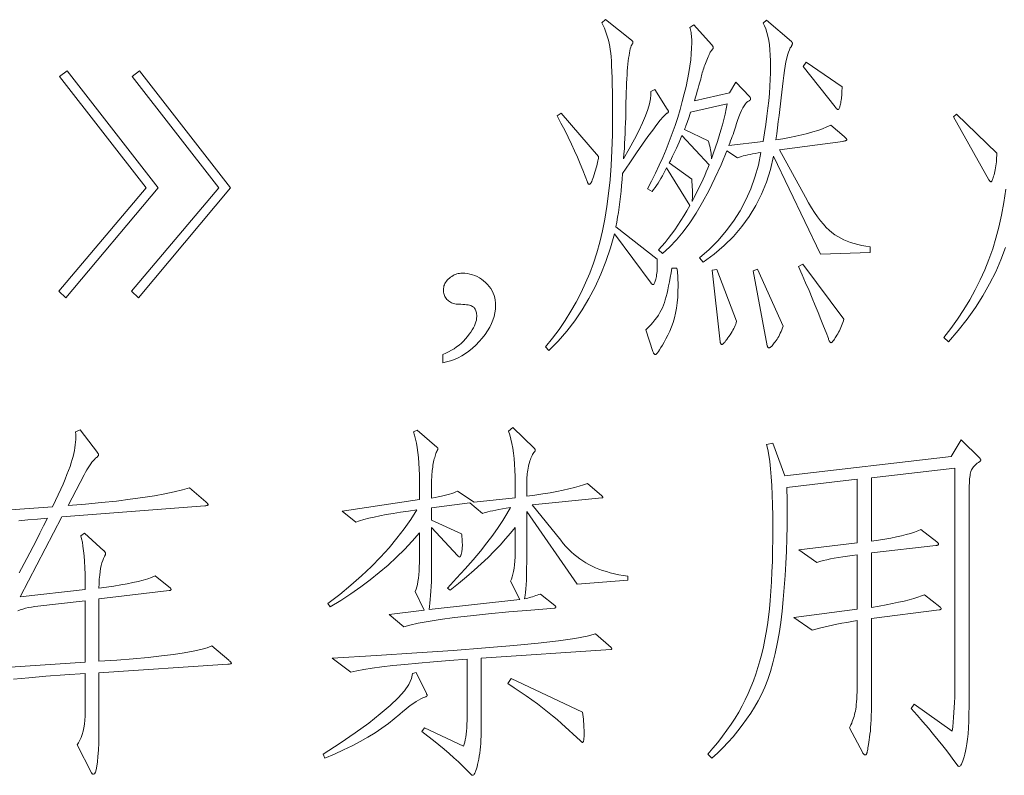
# Model space of a CAD drawing. Extents: x 0 to 1189, y 0 to 841.
# Tile 58 of 129: x 168 to 182, y 69 to 80. Entities that reach past the tile are written whole.
import ezdxf

# ---------------------------------------------------------------- set-up
doc = ezdxf.new("R2010")
doc.units = 0

msp = doc.modelspace()

# ---------------------------------------------------------------- linework, layer by layer
at = {"color": 7, "lineweight": 13}
for points in [[(176.741, 78.595), (176.744, 78.591), (176.747, 78.587), (176.749, 78.583), (176.751, 78.579), (176.753, 78.576), (176.755, 78.573), (176.756, 78.569), (176.757, 78.566), (176.757, 78.563), (176.757, 78.561), (176.757, 78.558), (176.756, 78.556), (176.755, 78.553), (176.754, 78.551), (176.752, 78.548), (176.75, 78.546), (176.747, 78.544), (176.744, 78.541), (176.74, 78.539), (176.736, 78.537), (176.714, 78.52), (176.682, 78.487), (176.641, 78.44), (176.592, 78.376), (176.533, 78.298), (176.465, 78.204), (176.388, 78.095), (176.302, 77.971), (176.207, 77.831), (176.103, 77.676), (176.096, 77.592), (176.089, 77.509), (176.081, 77.428), (176.072, 77.35), (176.063, 77.273), (176.053, 77.198), (176.043, 77.124), (176.032, 77.053), (176.02, 76.984), (176.008, 76.916), (176.594, 76.457), (176.595, 76.424), (176.596, 76.392), (176.597, 76.362), (176.596, 76.333), (176.596, 76.306), (176.594, 76.28), (176.591, 76.255), (176.588, 76.232), (176.585, 76.211), (176.58, 76.19), (176.576, 76.172), (176.571, 76.155), (176.567, 76.141), (176.563, 76.128), (176.559, 76.117), (176.555, 76.108), (176.551, 76.102), (176.547, 76.097), (176.544, 76.094), (176.541, 76.093), (176.538, 76.093), (176.534, 76.094), (176.531, 76.095), (176.528, 76.096), (176.525, 76.098), (176.522, 76.1), (176.519, 76.103), (176.515, 76.106), (176.512, 76.11), (176.509, 76.114), (175.986, 76.816), (175.931, 76.617), (175.866, 76.425), (175.794, 76.241), (175.713, 76.063), (175.623, 75.893), (175.526, 75.731), (175.42, 75.575), (175.306, 75.427), (175.183, 75.287), (175.052, 75.153), (175.005, 75.206), (175.103, 75.329), (175.196, 75.454), (175.283, 75.582), (175.365, 75.712), (175.441, 75.845), (175.511, 75.98), (175.576, 76.118), (175.635, 76.258), (175.688, 76.401), (175.736, 76.547), (175.778, 76.698), (175.816, 76.858), (175.85, 77.027), (175.879, 77.206), (175.904, 77.393), (175.924, 77.589), (175.94, 77.794), (175.951, 78.008), (175.958, 78.231), (175.96, 78.463), (175.96, 78.598), (175.959, 78.723), (175.958, 78.84), (175.956, 78.947), (175.953, 79.045), (175.951, 79.134), (175.947, 79.214), (175.943, 79.284), (175.939, 79.345), (175.934, 79.397), (175.928, 79.445), (175.92, 79.491), (175.911, 79.536), (175.901, 79.581), (175.889, 79.624), (175.875, 79.667), (175.86, 79.709), (175.844, 79.75), (175.826, 79.791), (175.807, 79.83), (175.86, 79.873), (176.229, 79.582), (176.233, 79.579), (176.237, 79.576), (176.24, 79.573), (176.243, 79.57), (176.245, 79.566), (176.247, 79.563), (176.248, 79.56), (176.25, 79.557), (176.25, 79.554), (176.25, 79.551), (176.25, 79.547), (176.25, 79.544), (176.249, 79.541), (176.249, 79.539), (176.248, 79.536), (176.247, 79.533), (176.245, 79.531), (176.244, 79.529), (176.242, 79.526), (176.24, 79.524), (176.233, 79.513), (176.226, 79.498), (176.219, 79.479), (176.212, 79.456), (176.206, 79.429), (176.2, 79.399), (176.195, 79.364), (176.189, 79.326), (176.184, 79.285), (176.179, 79.239), (176.175, 79.19), (176.17, 79.138), (176.167, 79.084), (176.163, 79.027), (176.16, 78.967), (176.157, 78.904), (176.155, 78.838), (176.153, 78.769), (176.151, 78.698), (176.15, 78.624), (176.149, 78.549), (176.147, 78.474), (176.145, 78.399), (176.142, 78.325), (176.14, 78.251), (176.136, 78.178), (176.132, 78.105), (176.128, 78.032), (176.123, 77.96), (176.118, 77.888), (176.199, 78.032), (176.271, 78.166), (176.333, 78.289), (176.385, 78.401), (176.429, 78.503), (176.462, 78.593), (176.487, 78.673), (176.502, 78.742), (176.508, 78.801), (176.504, 78.848), (176.562, 78.875)], [(179.634, 76.552), (178.927, 76.526), (178.256, 77.925), (178.211, 77.737), (178.154, 77.557), (178.084, 77.385), (178.002, 77.222), (177.908, 77.067), (177.802, 76.92), (177.683, 76.781), (177.552, 76.651), (177.409, 76.529), (177.253, 76.415), (177.201, 76.473), (177.339, 76.595), (177.465, 76.724), (177.581, 76.859), (177.685, 77), (177.779, 77.147), (177.861, 77.301), (177.932, 77.461), (177.991, 77.627), (178.04, 77.799), (178.077, 77.977), (178.036, 77.971), (177.996, 77.964), (177.958, 77.957), (177.922, 77.95), (177.888, 77.943), (177.856, 77.936), (177.825, 77.928), (177.797, 77.92), (177.77, 77.912), (177.744, 77.903), (177.591, 78.004), (177.507, 77.801), (177.421, 77.611), (177.333, 77.433), (177.244, 77.267), (177.153, 77.114), (177.06, 76.974), (176.966, 76.846), (176.87, 76.73), (176.772, 76.627), (176.673, 76.536), (176.615, 76.589), (176.662, 76.641), (176.709, 76.695), (176.755, 76.752), (176.8, 76.812), (176.846, 76.874), (176.89, 76.939), (176.934, 77.006), (176.978, 77.076), (177.021, 77.148), (177.063, 77.222), (176.731, 77.761), (176.711, 77.72), (176.69, 77.682), (176.67, 77.644), (176.65, 77.608), (176.629, 77.574), (176.609, 77.54), (176.588, 77.509), (176.567, 77.479), (176.546, 77.45), (176.525, 77.423), (176.456, 77.46), (176.515, 77.571), (176.571, 77.683), (176.625, 77.795), (176.675, 77.907), (176.724, 78.02), (176.769, 78.134), (176.812, 78.248), (176.852, 78.362), (176.889, 78.477), (176.923, 78.592), (176.955, 78.706), (176.983, 78.815), (177.008, 78.92), (177.03, 79.021), (177.048, 79.118), (177.063, 79.211), (177.075, 79.299), (177.083, 79.384), (177.088, 79.464), (177.09, 79.54), (177.089, 79.568), (177.089, 79.594), (177.087, 79.62), (177.086, 79.644), (177.083, 79.667), (177.08, 79.688), (177.077, 79.708), (177.073, 79.727), (177.068, 79.745), (177.063, 79.762), (177.121, 79.799), (177.37, 79.519), (177.375, 79.514), (177.379, 79.509), (177.383, 79.504), (177.386, 79.499), (177.389, 79.495), (177.392, 79.491), (177.394, 79.487), (177.395, 79.483), (177.396, 79.48), (177.396, 79.477), (177.396, 79.473), (177.395, 79.47), (177.394, 79.467), (177.393, 79.463), (177.391, 79.459), (177.388, 79.456), (177.386, 79.452), (177.382, 79.448), (177.379, 79.444), (177.375, 79.44), (177.37, 79.434), (177.365, 79.427), (177.36, 79.418), (177.353, 79.407), (177.346, 79.393), (177.339, 79.378), (177.331, 79.361), (177.322, 79.342), (177.313, 79.32), (177.304, 79.297), (177.294, 79.273), (177.285, 79.249), (177.276, 79.226), (177.268, 79.203), (177.26, 79.18), (177.253, 79.158), (177.246, 79.136), (177.24, 79.115), (177.235, 79.094), (177.23, 79.073), (177.224, 79.051), (177.218, 79.026), (177.21, 78.997), (177.202, 78.966), (177.192, 78.932), (177.181, 78.895), (177.169, 78.855), (177.156, 78.812), (177.142, 78.766), (177.127, 78.716), (177.628, 78.827), (177.718, 78.98), (177.913, 78.775), (177.916, 78.771), (177.919, 78.768), (177.921, 78.765), (177.923, 78.762), (177.925, 78.759), (177.927, 78.756), (177.928, 78.752), (177.928, 78.749), (177.929, 78.746), (177.929, 78.743), (177.929, 78.74), (177.928, 78.737), (177.927, 78.734), (177.926, 78.731), (177.924, 78.728), (177.922, 78.726), (177.919, 78.723), (177.916, 78.721), (177.912, 78.719), (177.908, 78.716), (177.89, 78.706), (177.872, 78.691), (177.854, 78.671), (177.835, 78.645), (177.817, 78.613), (177.798, 78.577), (177.78, 78.535), (177.761, 78.488), (177.742, 78.436), (177.723, 78.379), (177.716, 78.352), (177.707, 78.324), (177.698, 78.296), (177.689, 78.267), (177.678, 78.237), (177.667, 78.207), (177.656, 78.176), (177.644, 78.144), (177.631, 78.111), (177.618, 78.078), (178.109, 78.136), (178.129, 78.259), (178.147, 78.379), (178.162, 78.496), (178.176, 78.608), (178.188, 78.716), (178.197, 78.821), (178.205, 78.922), (178.21, 79.019), (178.213, 79.113), (178.214, 79.202), (178.213, 79.287), (178.21, 79.367), (178.205, 79.442), (178.197, 79.512), (178.188, 79.577), (178.176, 79.637), (178.162, 79.691), (178.147, 79.741), (178.129, 79.786), (178.109, 79.825), (178.156, 79.867), (178.51, 79.561), (178.513, 79.559), (178.516, 79.557), (178.518, 79.554), (178.52, 79.552), (178.522, 79.549), (178.523, 79.547), (178.524, 79.544), (178.525, 79.541), (178.525, 79.538), (178.526, 79.535), (178.525, 79.531), (178.525, 79.528), (178.524, 79.524), (178.523, 79.52), (178.522, 79.516), (178.52, 79.512), (178.518, 79.507), (178.516, 79.503), (178.513, 79.498), (178.51, 79.492), (178.495, 79.47), (178.482, 79.442), (178.468, 79.408), (178.456, 79.368), (178.444, 79.322), (178.433, 79.269), (178.422, 79.211), (178.412, 79.146), (178.402, 79.076), (178.394, 78.999), (178.385, 78.919), (178.376, 78.838), (178.366, 78.756), (178.357, 78.673), (178.346, 78.589), (178.335, 78.504), (178.324, 78.419), (178.313, 78.332), (178.301, 78.245), (178.288, 78.157), (178.388, 78.173), (178.483, 78.191), (178.574, 78.209), (178.66, 78.229), (178.741, 78.249), (178.817, 78.271), (178.889, 78.294), (178.955, 78.317), (179.017, 78.342), (179.075, 78.368), (179.265, 78.204), (179.272, 78.198), (179.278, 78.192), (179.284, 78.187), (179.288, 78.182), (179.292, 78.177), (179.296, 78.173), (179.298, 78.169), (179.3, 78.166), (179.301, 78.162), (179.302, 78.16), (179.301, 78.157), (179.299, 78.154), (179.296, 78.152), (179.292, 78.149), (179.287, 78.147), (179.281, 78.145), (179.273, 78.142), (179.265, 78.14), (179.255, 78.138), (179.244, 78.136), (178.341, 78.014), (178.71, 77.339), (178.755, 77.261), (178.798, 77.189), (178.841, 77.122), (178.884, 77.061), (178.926, 77.005), (178.968, 76.954), (179.009, 76.909), (179.05, 76.869), (179.09, 76.835), (179.13, 76.805), (179.171, 76.78), (179.214, 76.756), (179.259, 76.734), (179.306, 76.714), (179.355, 76.696), (179.407, 76.679), (179.46, 76.665), (179.516, 76.652), (179.574, 76.641), (179.634, 76.631)], [(179.233, 78.917), (179.233, 78.89), (179.232, 78.864), (179.231, 78.838), (179.23, 78.814), (179.228, 78.79), (179.226, 78.768), (179.224, 78.746), (179.221, 78.724), (179.218, 78.704), (179.215, 78.685), (179.211, 78.667), (179.207, 78.651), (179.203, 78.636), (179.2, 78.624), (179.196, 78.613), (179.192, 78.605), (179.189, 78.598), (179.185, 78.594), (179.181, 78.591), (179.178, 78.59), (179.174, 78.59), (179.17, 78.591), (179.166, 78.593), (179.162, 78.596), (179.157, 78.599), (179.153, 78.603), (179.148, 78.608), (179.143, 78.613), (179.138, 78.62), (179.133, 78.627), (178.679, 79.207), (178.721, 79.265)], [(169.477, 77.476), (168.163, 75.903), (168.063, 75.998), (169.308, 77.476), (168.073, 79.06), (168.179, 79.144)], [(170.512, 77.476), (169.198, 75.903), (169.097, 75.998), (170.343, 77.476), (169.108, 79.06), (169.213, 79.144)], [(177.597, 78.674), (177.074, 78.553), (177.063, 78.52), (177.052, 78.489), (177.041, 78.46), (177.032, 78.432), (177.022, 78.406), (177.014, 78.382), (177.006, 78.36), (176.998, 78.34), (176.991, 78.321), (176.984, 78.305), (177.322, 78.146), (177.331, 78.121), (177.339, 78.095), (177.346, 78.07), (177.352, 78.044), (177.358, 78.018), (177.362, 77.992), (177.365, 77.966), (177.368, 77.94), (177.369, 77.914), (177.37, 77.888), (177.4, 77.972), (177.429, 78.054), (177.456, 78.136), (177.482, 78.216), (177.505, 78.295), (177.527, 78.374), (177.547, 78.45), (177.565, 78.526), (177.582, 78.601)], [(175.759, 77.919), (175.759, 77.908), (175.757, 77.893), (175.755, 77.877), (175.751, 77.858), (175.746, 77.837), (175.74, 77.813), (175.734, 77.787), (175.726, 77.759), (175.717, 77.728), (175.707, 77.695), (175.696, 77.662), (175.687, 77.633), (175.678, 77.607), (175.669, 77.585), (175.662, 77.566), (175.655, 77.551), (175.648, 77.539), (175.642, 77.53), (175.637, 77.525), (175.633, 77.523), (175.629, 77.524), (175.625, 77.525), (175.621, 77.526), (175.618, 77.528), (175.614, 77.531), (175.611, 77.535), (175.608, 77.539), (175.606, 77.544), (175.603, 77.549), (175.601, 77.555), (175.57, 77.641), (175.536, 77.728), (175.5, 77.817), (175.461, 77.909), (175.419, 78.002), (175.374, 78.098), (175.327, 78.195), (175.277, 78.295), (175.224, 78.396), (175.168, 78.5), (175.226, 78.537)], [(181.44, 77.967), (181.439, 77.935), (181.438, 77.903), (181.437, 77.872), (181.435, 77.843), (181.432, 77.814), (181.428, 77.786), (181.424, 77.758), (181.419, 77.732), (181.414, 77.706), (181.408, 77.682), (181.402, 77.659), (181.396, 77.638), (181.39, 77.62), (181.385, 77.604), (181.38, 77.591), (181.376, 77.58), (181.371, 77.571), (181.367, 77.565), (181.364, 77.562), (181.36, 77.56), (181.357, 77.561), (181.354, 77.561), (181.351, 77.563), (181.348, 77.565), (181.345, 77.567), (181.341, 77.57), (181.338, 77.573), (181.335, 77.577), (181.332, 77.582), (181.329, 77.587), (180.822, 78.489), (180.864, 78.526)], [(177.338, 77.803), (176.947, 78.22), (176.927, 78.173), (176.908, 78.127), (176.889, 78.083), (176.87, 78.041), (176.852, 78.001), (176.834, 77.963), (176.817, 77.927), (176.8, 77.892), (176.784, 77.86), (176.768, 77.83), (177.09, 77.597), (177.093, 77.557), (177.095, 77.519), (177.097, 77.482), (177.098, 77.448), (177.099, 77.415), (177.099, 77.384), (177.099, 77.356), (177.098, 77.329), (177.097, 77.304), (177.095, 77.281), (177.123, 77.334), (177.15, 77.388), (177.177, 77.441), (177.202, 77.493), (177.227, 77.546), (177.251, 77.598), (177.274, 77.65), (177.296, 77.701), (177.317, 77.752)], [(176.879, 76.33), (176.882, 76.304), (176.884, 76.278), (176.887, 76.252), (176.889, 76.226), (176.89, 76.201), (176.892, 76.176), (176.893, 76.151), (176.894, 76.126), (176.894, 76.101), (176.894, 76.077), (176.893, 75.993), (176.889, 75.912), (176.881, 75.834), (176.871, 75.759), (176.858, 75.687), (176.842, 75.618), (176.823, 75.552), (176.802, 75.489), (176.777, 75.429), (176.749, 75.372), (176.721, 75.32), (176.696, 75.272), (176.672, 75.231), (176.65, 75.195), (176.631, 75.164), (176.614, 75.139), (176.599, 75.12), (176.586, 75.106), (176.576, 75.098), (176.567, 75.095), (176.564, 75.095), (176.561, 75.097), (176.558, 75.099), (176.554, 75.102), (176.551, 75.106), (176.548, 75.11), (176.545, 75.116), (176.542, 75.122), (176.539, 75.129), (176.535, 75.137), (176.435, 75.449), (176.471, 75.484), (176.504, 75.519), (176.535, 75.553), (176.564, 75.589), (176.59, 75.624), (176.614, 75.659), (176.636, 75.694), (176.655, 75.729), (176.672, 75.764), (176.686, 75.8), (176.699, 75.837), (176.712, 75.878), (176.724, 75.922), (176.737, 75.97), (176.749, 76.021), (176.76, 76.076), (176.772, 76.134), (176.783, 76.196), (176.794, 76.261), (176.805, 76.33)], [(177.729, 75.57), (177.723, 75.55), (177.716, 75.529), (177.708, 75.509), (177.699, 75.487), (177.688, 75.466), (177.677, 75.444), (177.664, 75.422), (177.651, 75.4), (177.636, 75.377), (177.62, 75.354), (177.605, 75.332), (177.59, 75.312), (177.577, 75.294), (177.565, 75.279), (177.554, 75.267), (177.545, 75.256), (177.537, 75.248), (177.53, 75.242), (177.524, 75.239), (177.52, 75.238), (177.516, 75.238), (177.513, 75.239), (177.51, 75.241), (177.507, 75.243), (177.505, 75.247), (177.503, 75.251), (177.501, 75.256), (177.499, 75.261), (177.497, 75.267), (177.496, 75.275), (177.38, 76.299), (177.449, 76.309)], [(178.394, 75.502), (178.384, 75.475), (178.374, 75.449), (178.363, 75.424), (178.353, 75.4), (178.342, 75.377), (178.33, 75.355), (178.318, 75.334), (178.306, 75.314), (178.293, 75.295), (178.28, 75.277), (178.267, 75.261), (178.256, 75.246), (178.245, 75.233), (178.235, 75.221), (178.225, 75.212), (178.217, 75.204), (178.21, 75.198), (178.203, 75.194), (178.198, 75.191), (178.193, 75.19), (178.189, 75.19), (178.185, 75.191), (178.182, 75.193), (178.179, 75.195), (178.176, 75.198), (178.173, 75.201), (178.171, 75.206), (178.169, 75.21), (178.168, 75.216), (178.167, 75.222), (177.966, 76.288), (178.029, 76.314)], [(179.259, 75.602), (179.252, 75.577), (179.244, 75.552), (179.235, 75.528), (179.226, 75.504), (179.216, 75.48), (179.206, 75.457), (179.195, 75.435), (179.183, 75.413), (179.172, 75.391), (179.159, 75.37), (179.147, 75.349), (179.136, 75.332), (179.125, 75.316), (179.116, 75.302), (179.107, 75.29), (179.099, 75.281), (179.092, 75.273), (179.086, 75.268), (179.081, 75.265), (179.077, 75.264), (179.074, 75.265), (179.07, 75.266), (179.066, 75.269), (179.062, 75.273), (179.058, 75.278), (179.054, 75.285), (179.05, 75.292), (179.046, 75.301), (179.042, 75.311), (179.038, 75.322), (179.005, 75.41), (178.97, 75.502), (178.933, 75.596), (178.893, 75.695), (178.852, 75.796), (178.808, 75.9), (178.762, 76.008), (178.713, 76.119), (178.663, 76.234), (178.61, 76.351), (178.673, 76.383)], [(173.537, 74.979), (173.537, 75.095), (173.58, 75.114), (173.622, 75.134), (173.662, 75.156), (173.7, 75.179), (173.736, 75.204), (173.771, 75.23), (173.803, 75.258), (173.834, 75.288), (173.863, 75.319), (173.891, 75.351), (173.916, 75.384), (173.938, 75.416), (173.958, 75.447), (173.975, 75.477), (173.99, 75.506), (174.002, 75.534), (174.011, 75.562), (174.017, 75.588), (174.021, 75.614), (174.023, 75.639), (174.022, 75.657), (174.021, 75.675), (174.018, 75.691), (174.015, 75.706), (174.011, 75.72), (174.006, 75.733), (173.999, 75.745), (173.992, 75.755), (173.984, 75.765), (173.975, 75.773), (173.964, 75.781), (173.951, 75.788), (173.936, 75.794), (173.919, 75.799), (173.899, 75.803), (173.876, 75.807), (173.852, 75.809), (173.825, 75.811), (173.796, 75.813), (173.764, 75.813), (173.745, 75.814), (173.727, 75.815), (173.71, 75.818), (173.693, 75.822), (173.678, 75.827), (173.662, 75.834), (173.648, 75.841), (173.634, 75.85), (173.621, 75.86), (173.608, 75.871), (173.597, 75.883), (173.586, 75.896), (173.577, 75.909), (173.569, 75.923), (173.563, 75.937), (173.557, 75.952), (173.553, 75.968), (173.55, 75.984), (173.548, 76.001), (173.548, 76.019), (173.548, 76.038), (173.551, 76.056), (173.555, 76.074), (173.561, 76.091), (173.569, 76.108), (173.578, 76.124), (173.589, 76.14), (173.602, 76.156), (173.616, 76.171), (173.632, 76.185), (173.649, 76.199), (173.666, 76.211), (173.684, 76.221), (173.702, 76.231), (173.72, 76.239), (173.739, 76.245), (173.758, 76.25), (173.777, 76.254), (173.797, 76.256), (173.817, 76.256), (173.854, 76.255), (173.891, 76.251), (173.926, 76.244), (173.961, 76.235), (173.995, 76.223), (174.028, 76.208), (174.06, 76.19), (174.09, 76.17), (174.12, 76.147), (174.149, 76.122), (174.176, 76.094), (174.201, 76.066), (174.222, 76.036), (174.241, 76.005), (174.256, 75.973), (174.269, 75.94), (174.279, 75.906), (174.286, 75.871), (174.29, 75.835), (174.292, 75.797), (174.29, 75.744), (174.282, 75.692), (174.271, 75.64), (174.254, 75.588), (174.233, 75.536), (174.207, 75.484), (174.177, 75.433), (174.142, 75.382), (174.102, 75.331), (174.057, 75.28), (174.009, 75.231), (173.961, 75.187), (173.911, 75.146), (173.861, 75.11), (173.809, 75.078), (173.757, 75.05), (173.703, 75.026), (173.649, 75.006), (173.593, 74.99)], [(176.176, 71.875), (175.453, 71.822), (174.735, 72.857), (174.735, 72.244), (174.735, 72.139), (174.734, 72.043), (174.732, 71.957), (174.73, 71.879), (174.727, 71.811), (174.724, 71.753), (174.72, 71.703), (174.715, 71.663), (174.71, 71.632), (174.704, 71.611), (174.727, 71.616), (174.75, 71.622), (174.773, 71.628), (174.796, 71.635), (174.818, 71.641), (174.841, 71.648), (174.864, 71.656), (174.886, 71.663), (174.908, 71.671), (174.931, 71.679), (175.137, 71.516), (175.14, 71.513), (175.142, 71.51), (175.145, 71.507), (175.147, 71.504), (175.148, 71.502), (175.15, 71.5), (175.151, 71.498), (175.152, 71.496), (175.152, 71.494), (175.152, 71.492), (175.152, 71.491), (175.152, 71.489), (175.151, 71.488), (175.15, 71.486), (175.148, 71.485), (175.147, 71.484), (175.145, 71.482), (175.142, 71.481), (175.14, 71.48), (175.137, 71.479), (174.793, 71.451), (174.478, 71.424), (174.191, 71.397), (173.933, 71.37), (173.703, 71.343), (173.502, 71.316), (173.329, 71.289), (173.185, 71.263), (173.07, 71.236), (172.983, 71.21), (172.771, 71.389), (173.273, 71.447), (173.146, 71.716), (173.157, 71.746), (173.167, 71.78), (173.176, 71.817), (173.183, 71.859), (173.19, 71.905), (173.195, 71.955), (173.199, 72.009), (173.202, 72.068), (173.204, 72.13), (173.204, 72.197), (173.204, 72.551), (173.1, 72.432), (172.991, 72.316), (172.877, 72.203), (172.758, 72.093), (172.633, 71.986), (172.503, 71.882), (172.368, 71.78), (172.228, 71.682), (172.083, 71.587), (171.932, 71.495), (171.9, 71.542), (172.069, 71.674), (172.228, 71.807), (172.378, 71.94), (172.519, 72.073), (172.65, 72.206), (172.772, 72.34), (172.885, 72.474), (172.988, 72.608), (173.083, 72.743), (173.167, 72.878), (173.048, 72.862), (172.935, 72.846), (172.83, 72.829), (172.732, 72.812), (172.641, 72.795), (172.557, 72.777), (172.481, 72.759), (172.412, 72.741), (172.351, 72.722), (172.296, 72.704), (172.101, 72.862), (173.204, 73.026), (173.204, 73.284), (173.204, 73.377), (173.201, 73.465), (173.197, 73.548), (173.191, 73.626), (173.183, 73.699), (173.174, 73.767), (173.163, 73.83), (173.15, 73.889), (173.136, 73.943), (173.12, 73.992), (173.173, 74.018), (173.452, 73.775), (173.456, 73.773), (173.458, 73.771), (173.461, 73.769), (173.463, 73.767), (173.464, 73.765), (173.466, 73.763), (173.467, 73.76), (173.468, 73.758), (173.468, 73.756), (173.468, 73.754), (173.468, 73.752), (173.468, 73.75), (173.467, 73.747), (173.467, 73.744), (173.466, 73.741), (173.465, 73.738), (173.463, 73.734), (173.462, 73.73), (173.46, 73.727), (173.458, 73.722), (173.452, 73.71), (173.445, 73.697), (173.439, 73.682), (173.434, 73.665), (173.428, 73.648), (173.423, 73.629), (173.417, 73.609), (173.412, 73.587), (173.407, 73.564), (173.402, 73.54), (173.398, 73.516), (173.394, 73.491), (173.39, 73.466), (173.387, 73.441), (173.385, 73.416), (173.382, 73.391), (173.381, 73.365), (173.38, 73.34), (173.379, 73.315), (173.379, 73.29), (173.379, 73.047), (173.428, 73.055), (173.474, 73.064), (173.518, 73.074), (173.559, 73.083), (173.598, 73.093), (173.633, 73.103), (173.666, 73.114), (173.696, 73.124), (173.724, 73.136), (173.748, 73.147), (173.986, 72.989), (174.572, 73.052), (174.572, 73.263), (174.571, 73.357), (174.568, 73.446), (174.563, 73.531), (174.556, 73.612), (174.548, 73.688), (174.537, 73.76), (174.525, 73.827), (174.511, 73.89), (174.495, 73.948), (174.477, 74.002), (174.535, 74.055), (174.841, 73.759), (174.844, 73.756), (174.847, 73.753), (174.849, 73.75), (174.851, 73.747), (174.853, 73.744), (174.854, 73.741), (174.855, 73.739), (174.856, 73.736), (174.857, 73.733), (174.857, 73.73), (174.857, 73.728), (174.856, 73.725), (174.856, 73.723), (174.855, 73.72), (174.854, 73.718), (174.853, 73.716), (174.852, 73.713), (174.85, 73.711), (174.848, 73.709), (174.846, 73.707), (174.837, 73.696), (174.828, 73.684), (174.819, 73.671), (174.811, 73.655), (174.803, 73.638), (174.795, 73.619), (174.787, 73.599), (174.78, 73.577), (174.773, 73.553), (174.767, 73.527), (174.761, 73.501), (174.756, 73.475), (174.751, 73.448), (174.747, 73.422), (174.743, 73.396), (174.74, 73.371), (174.738, 73.345), (174.737, 73.319), (174.736, 73.294), (174.735, 73.268), (174.735, 73.073), (174.853, 73.089), (174.964, 73.106), (175.068, 73.123), (175.165, 73.141), (175.255, 73.159), (175.338, 73.178), (175.415, 73.197), (175.484, 73.217), (175.546, 73.237), (175.601, 73.258), (175.807, 73.078), (175.81, 73.075), (175.813, 73.073), (175.815, 73.07), (175.817, 73.067), (175.819, 73.065), (175.82, 73.063), (175.821, 73.061), (175.822, 73.06), (175.823, 73.058), (175.823, 73.057), (175.823, 73.056), (175.822, 73.055), (175.821, 73.055), (175.82, 73.054), (175.819, 73.053), (175.817, 73.053), (175.815, 73.053), (175.813, 73.052), (175.81, 73.052), (175.807, 73.052), (174.814, 72.952), (175.221, 72.445), (175.257, 72.401), (175.294, 72.358), (175.332, 72.318), (175.371, 72.281), (175.411, 72.245), (175.452, 72.212), (175.493, 72.18), (175.535, 72.151), (175.578, 72.124), (175.622, 72.099), (175.668, 72.076), (175.715, 72.055), (175.765, 72.034), (175.817, 72.016), (175.872, 71.998), (175.928, 71.982), (175.987, 71.968), (176.048, 71.955), (176.111, 71.943), (176.176, 71.933)], [(180.933, 73.881), (181.197, 73.617), (181.2, 73.614), (181.203, 73.611), (181.205, 73.608), (181.207, 73.605), (181.209, 73.602), (181.21, 73.6), (181.211, 73.597), (181.212, 73.595), (181.213, 73.593), (181.213, 73.59), (181.213, 73.588), (181.212, 73.586), (181.211, 73.584), (181.21, 73.582), (181.209, 73.58), (181.207, 73.578), (181.205, 73.576), (181.203, 73.574), (181.2, 73.571), (181.197, 73.569), (181.179, 73.557), (181.162, 73.544), (181.146, 73.531), (181.132, 73.518), (181.119, 73.505), (181.108, 73.492), (181.097, 73.479), (181.089, 73.466), (181.081, 73.453), (181.075, 73.44), (181.07, 73.426), (181.066, 73.409), (181.062, 73.39), (181.059, 73.369), (181.056, 73.346), (181.053, 73.32), (181.051, 73.292), (181.05, 73.262), (181.049, 73.229), (181.049, 73.195), (181.049, 70.333), (181.048, 70.202), (181.047, 70.08), (181.044, 69.967), (181.041, 69.863), (181.036, 69.768), (181.03, 69.683), (181.023, 69.608), (181.015, 69.541), (181.006, 69.484), (180.996, 69.436), (180.986, 69.395), (180.976, 69.358), (180.966, 69.326), (180.957, 69.297), (180.947, 69.274), (180.939, 69.254), (180.93, 69.239), (180.922, 69.228), (180.914, 69.222), (180.906, 69.219), (180.903, 69.22), (180.9, 69.22), (180.897, 69.221), (180.894, 69.223), (180.891, 69.225), (180.887, 69.227), (180.884, 69.23), (180.881, 69.233), (180.878, 69.237), (180.875, 69.241), (180.83, 69.303), (180.781, 69.369), (180.727, 69.44), (180.669, 69.514), (180.606, 69.593), (180.538, 69.676), (180.465, 69.763), (180.388, 69.854), (180.307, 69.949), (180.22, 70.048), (180.262, 70.106), (180.806, 69.721), (180.813, 69.784), (180.819, 69.85), (180.825, 69.917), (180.83, 69.987), (180.834, 70.059), (180.837, 70.133), (180.84, 70.209), (180.842, 70.287), (180.843, 70.367), (180.843, 70.449), (180.843, 73.474), (179.655, 73.337), (179.655, 72.434), (179.753, 72.448), (179.844, 72.463), (179.929, 72.478), (180.008, 72.494), (180.082, 72.51), (180.149, 72.526), (180.21, 72.543), (180.265, 72.561), (180.314, 72.579), (180.357, 72.598), (180.584, 72.424), (180.589, 72.42), (180.594, 72.416), (180.598, 72.412), (180.601, 72.408), (180.604, 72.405), (180.607, 72.401), (180.608, 72.398), (180.61, 72.395), (180.611, 72.392), (180.611, 72.39), (180.61, 72.387), (180.609, 72.385), (180.607, 72.382), (180.604, 72.38), (180.6, 72.378), (180.596, 72.377), (180.59, 72.375), (180.584, 72.373), (180.577, 72.372), (180.569, 72.371), (179.655, 72.265), (179.655, 71.489), (179.762, 71.507), (179.861, 71.525), (179.954, 71.543), (180.04, 71.561), (180.119, 71.579), (180.191, 71.597), (180.256, 71.615), (180.314, 71.633), (180.366, 71.651), (180.41, 71.669), (180.627, 71.495), (180.631, 71.492), (180.634, 71.489), (180.637, 71.486), (180.64, 71.483), (180.643, 71.48), (180.644, 71.478), (180.646, 71.475), (180.647, 71.473), (180.648, 71.47), (180.648, 71.468), (180.648, 71.466), (180.647, 71.464), (180.645, 71.462), (180.644, 71.461), (180.641, 71.459), (180.638, 71.458), (180.635, 71.456), (180.631, 71.455), (180.626, 71.454), (180.621, 71.452), (179.655, 71.331), (179.655, 70.238), (179.655, 70.159), (179.654, 70.084), (179.653, 70.013), (179.651, 69.947), (179.648, 69.885), (179.645, 69.827), (179.641, 69.773), (179.637, 69.723), (179.632, 69.678), (179.626, 69.636), (179.621, 69.599), (179.616, 69.565), (179.611, 69.534), (179.606, 69.507), (179.603, 69.483), (179.599, 69.462), (179.596, 69.445), (179.593, 69.43), (179.591, 69.42), (179.589, 69.412), (179.588, 69.407), (179.586, 69.402), (179.584, 69.397), (179.581, 69.394), (179.579, 69.39), (179.576, 69.388), (179.573, 69.386), (179.57, 69.384), (179.567, 69.383), (179.563, 69.383), (179.559, 69.383), (179.556, 69.384), (179.552, 69.386), (179.549, 69.388), (179.545, 69.391), (179.542, 69.395), (179.538, 69.399), (179.535, 69.403), (179.532, 69.409), (179.529, 69.415), (179.339, 69.768), (179.35, 69.791), (179.361, 69.814), (179.371, 69.837), (179.38, 69.86), (179.389, 69.884), (179.397, 69.908), (179.404, 69.933), (179.411, 69.958), (179.417, 69.983), (179.423, 70.009), (179.428, 70.036), (179.433, 70.068), (179.437, 70.104), (179.44, 70.143), (179.443, 70.186), (179.445, 70.233), (179.447, 70.284), (179.448, 70.339), (179.449, 70.398), (179.449, 70.46), (179.449, 71.299), (179.374, 71.288), (179.3, 71.275), (179.23, 71.263), (179.161, 71.25), (179.096, 71.236), (179.033, 71.222), (178.972, 71.208), (178.914, 71.193), (178.858, 71.178), (178.805, 71.162), (178.547, 71.342), (179.449, 71.463), (179.449, 72.239), (179.378, 72.23), (179.31, 72.221), (179.245, 72.211), (179.183, 72.201), (179.123, 72.19), (179.067, 72.179), (179.015, 72.167), (178.965, 72.155), (178.918, 72.142), (178.874, 72.128), (178.615, 72.308), (179.449, 72.408), (179.449, 73.316), (178.446, 73.2), (178.45, 73.014), (178.45, 72.83), (178.449, 72.648), (178.446, 72.469), (178.44, 72.291), (178.432, 72.116), (178.422, 71.942), (178.409, 71.771), (178.395, 71.601), (178.378, 71.434), (178.358, 71.272), (178.335, 71.117), (178.309, 70.97), (178.28, 70.83), (178.248, 70.698), (178.212, 70.574), (178.173, 70.458), (178.131, 70.349), (178.086, 70.247), (178.037, 70.154), (177.986, 70.065), (177.931, 69.978), (177.872, 69.892), (177.811, 69.808), (177.746, 69.725), (177.678, 69.644), (177.607, 69.564), (177.533, 69.487), (177.456, 69.41), (177.375, 69.336), (177.317, 69.394), (177.391, 69.478), (177.462, 69.563), (177.528, 69.649), (177.592, 69.735), (177.651, 69.821), (177.707, 69.908), (177.76, 69.995), (177.808, 70.083), (177.853, 70.171), (177.895, 70.259), (177.933, 70.349), (177.969, 70.44), (178.003, 70.534), (178.034, 70.629), (178.062, 70.726), (178.089, 70.825), (178.112, 70.926), (178.134, 71.028), (178.153, 71.132), (178.169, 71.239), (178.184, 71.349), (178.197, 71.466), (178.208, 71.589), (178.218, 71.718), (178.227, 71.854), (178.234, 71.997), (178.239, 72.145), (178.243, 72.3), (178.245, 72.462), (178.246, 72.63), (178.245, 72.795), (178.242, 72.951), (178.238, 73.095), (178.231, 73.229), (178.223, 73.353), (178.214, 73.466), (178.202, 73.568), (178.188, 73.66), (178.173, 73.741), (178.156, 73.812), (178.246, 73.833), (178.415, 73.364), (180.79, 73.643)], [(174.635, 71.6), (174.503, 71.864), (174.516, 71.892), (174.528, 71.924), (174.538, 71.96), (174.547, 72.001), (174.554, 72.046), (174.561, 72.096), (174.565, 72.15), (174.569, 72.209), (174.571, 72.272), (174.572, 72.339), (174.572, 72.63), (174.506, 72.548), (174.435, 72.464), (174.357, 72.378), (174.273, 72.291), (174.184, 72.202), (174.088, 72.112), (173.986, 72.019), (173.877, 71.925), (173.763, 71.83), (173.643, 71.732), (173.606, 71.764), (173.736, 71.904), (173.858, 72.038), (173.97, 72.167), (174.074, 72.29), (174.168, 72.408), (174.253, 72.52), (174.329, 72.627), (174.396, 72.729), (174.454, 72.824), (174.503, 72.915), (174.444, 72.904), (174.389, 72.895), (174.339, 72.885), (174.293, 72.876), (174.251, 72.867), (174.214, 72.859), (174.18, 72.851), (174.152, 72.844), (174.127, 72.837), (174.107, 72.83), (173.922, 72.978), (173.379, 72.91), (173.379, 72.735), (173.806, 72.54), (173.808, 72.522), (173.81, 72.505), (173.812, 72.488), (173.813, 72.471), (173.814, 72.454), (173.815, 72.438), (173.816, 72.422), (173.816, 72.407), (173.817, 72.391), (173.817, 72.376), (173.817, 72.362), (173.816, 72.348), (173.816, 72.334), (173.815, 72.321), (173.813, 72.309), (173.812, 72.297), (173.81, 72.286), (173.808, 72.275), (173.806, 72.265), (173.804, 72.255), (173.801, 72.246), (173.798, 72.238), (173.796, 72.231), (173.793, 72.224), (173.791, 72.219), (173.789, 72.215), (173.786, 72.212), (173.784, 72.209), (173.782, 72.208), (173.78, 72.207), (173.778, 72.208), (173.775, 72.208), (173.773, 72.209), (173.771, 72.21), (173.768, 72.211), (173.765, 72.213), (173.762, 72.215), (173.76, 72.218), (173.757, 72.22), (173.753, 72.223), (173.379, 72.63), (173.379, 72.102), (173.378, 72.016), (173.377, 71.934), (173.375, 71.858), (173.373, 71.786), (173.369, 71.719), (173.365, 71.657), (173.36, 71.6), (173.355, 71.548), (173.349, 71.5), (173.342, 71.458)], [(175.939, 70.914), (175.941, 70.912), (175.943, 70.91), (175.944, 70.908), (175.946, 70.906), (175.947, 70.904), (175.948, 70.902), (175.949, 70.901), (175.949, 70.899), (175.949, 70.897), (175.949, 70.896), (175.949, 70.894), (175.949, 70.893), (175.948, 70.892), (175.947, 70.89), (175.946, 70.89), (175.944, 70.889), (175.942, 70.888), (175.939, 70.888), (175.937, 70.888), (175.934, 70.888), (174.086, 70.766), (174.086, 69.758), (174.086, 69.703), (174.084, 69.649), (174.082, 69.598), (174.079, 69.548), (174.075, 69.5), (174.071, 69.454), (174.065, 69.409), (174.059, 69.366), (174.052, 69.325), (174.044, 69.285), (174.035, 69.249), (174.027, 69.216), (174.019, 69.187), (174.011, 69.162), (174.003, 69.141), (173.995, 69.124), (173.987, 69.11), (173.98, 69.1), (173.972, 69.095), (173.965, 69.093), (173.962, 69.093), (173.96, 69.093), (173.958, 69.094), (173.955, 69.095), (173.953, 69.097), (173.95, 69.098), (173.947, 69.101), (173.944, 69.103), (173.941, 69.106), (173.938, 69.109), (173.883, 69.166), (173.824, 69.224), (173.762, 69.283), (173.697, 69.343), (173.629, 69.403), (173.558, 69.464), (173.484, 69.526), (173.406, 69.588), (173.325, 69.652), (173.241, 69.716), (173.278, 69.768), (173.833, 69.51), (173.843, 69.537), (173.852, 69.567), (173.859, 69.601), (173.866, 69.638), (173.872, 69.679), (173.877, 69.723), (173.881, 69.77), (173.883, 69.821), (173.885, 69.875), (173.885, 69.932), (173.885, 70.75), (173.636, 70.731), (173.405, 70.713), (173.193, 70.694), (172.999, 70.675), (172.824, 70.657), (172.668, 70.638), (172.53, 70.62), (172.411, 70.602), (172.31, 70.584), (172.228, 70.566), (171.959, 70.766), (172.592, 70.803), (173.168, 70.839), (173.687, 70.875), (174.149, 70.91), (174.553, 70.944), (174.9, 70.978), (175.19, 71.012), (175.423, 71.045), (175.599, 71.077), (175.717, 71.109)], [(173.305, 70.259), (173.307, 70.255), (173.308, 70.252), (173.31, 70.248), (173.311, 70.245), (173.313, 70.242), (173.314, 70.239), (173.314, 70.236), (173.315, 70.234), (173.315, 70.232), (173.315, 70.23), (173.315, 70.229), (173.314, 70.227), (173.312, 70.225), (173.31, 70.223), (173.307, 70.22), (173.304, 70.218), (173.3, 70.215), (173.295, 70.213), (173.29, 70.21), (173.284, 70.207), (173.255, 70.196), (173.225, 70.182), (173.194, 70.165), (173.16, 70.145), (173.125, 70.122), (173.088, 70.096), (173.05, 70.068), (173.01, 70.036), (172.968, 70.001), (172.925, 69.964), (172.846, 69.897), (172.762, 69.831), (172.671, 69.765), (172.574, 69.701), (172.471, 69.638), (172.361, 69.575), (172.245, 69.514), (172.122, 69.454), (171.993, 69.394), (171.858, 69.336), (171.832, 69.394), (172.074, 69.552), (172.29, 69.7), (172.481, 69.839), (172.646, 69.968), (172.786, 70.088), (172.901, 70.198), (172.99, 70.299), (173.053, 70.39), (173.091, 70.472), (173.104, 70.544), (173.157, 70.56)], [(175.532, 69.995), (175.536, 69.96), (175.54, 69.926), (175.543, 69.893), (175.546, 69.86), (175.548, 69.829), (175.55, 69.799), (175.552, 69.77), (175.553, 69.742), (175.553, 69.715), (175.554, 69.689), (175.553, 69.665), (175.553, 69.644), (175.552, 69.625), (175.55, 69.608), (175.548, 69.594), (175.546, 69.583), (175.543, 69.574), (175.54, 69.568), (175.536, 69.564), (175.532, 69.563), (175.53, 69.563), (175.528, 69.563), (175.525, 69.564), (175.522, 69.566), (175.519, 69.568), (175.516, 69.57), (175.512, 69.573), (175.509, 69.576), (175.505, 69.58), (175.501, 69.584), (175.232, 69.832), (175.169, 69.887), (175.103, 69.942), (175.034, 69.998), (174.962, 70.055), (174.887, 70.112), (174.809, 70.169), (174.728, 70.226), (174.644, 70.285), (174.556, 70.343), (174.466, 70.402), (174.514, 70.476)]]:
    msp.add_lwpolyline(points, close=True, dxfattribs=at)
for points in [[(181.564, 76.624), (181.5, 76.449), (181.425, 76.276), (181.339, 76.105), (181.243, 75.935), (181.137, 75.767), (181.019, 75.601), (180.892, 75.437), (180.753, 75.275), (180.685, 75.338), (180.786, 75.469), (180.882, 75.602), (180.971, 75.738), (181.055, 75.876), (181.132, 76.017), (181.204, 76.16), (181.269, 76.305), (181.328, 76.453), (181.382, 76.603), (181.429, 76.755), (181.471, 76.914), (181.509, 77.084), (181.542, 77.264), (181.571, 77.455)], [(166.632, 72.83), (167.973, 72.925), (168.015, 73.013), (168.053, 73.096), (168.089, 73.174), (168.122, 73.248), (168.151, 73.317), (168.177, 73.382), (168.201, 73.442), (168.221, 73.498), (168.238, 73.549), (168.253, 73.596), (168.265, 73.64), (168.275, 73.683), (168.284, 73.725), (168.291, 73.766), (168.296, 73.806), (168.3, 73.845), (168.303, 73.883), (168.303, 73.92), (168.303, 73.956), (168.3, 73.992), (168.364, 74.023), (168.612, 73.696), (168.615, 73.693), (168.617, 73.69), (168.62, 73.687), (168.622, 73.683), (168.623, 73.68), (168.625, 73.677), (168.626, 73.674), (168.627, 73.671), (168.627, 73.668), (168.627, 73.664), (168.627, 73.661), (168.626, 73.658), (168.625, 73.654), (168.623, 73.651), (168.621, 73.647), (168.618, 73.644), (168.615, 73.64), (168.611, 73.636), (168.606, 73.632), (168.601, 73.627), (168.585, 73.615), (168.569, 73.599), (168.552, 73.581), (168.534, 73.56), (168.517, 73.536), (168.498, 73.51), (168.48, 73.481), (168.461, 73.45), (168.441, 73.416), (168.422, 73.379), (168.195, 72.941), (168.44, 72.962), (168.669, 72.983), (168.883, 73.006), (169.08, 73.03), (169.261, 73.055), (169.426, 73.081), (169.575, 73.107), (169.708, 73.135), (169.825, 73.164), (169.926, 73.195), (170.158, 72.994), (170.164, 72.989), (170.17, 72.984), (170.175, 72.979), (170.179, 72.975), (170.182, 72.971), (170.185, 72.967), (170.187, 72.963), (170.189, 72.96), (170.19, 72.957), (170.19, 72.954), (170.19, 72.952), (170.188, 72.949), (170.186, 72.947), (170.182, 72.945), (170.178, 72.943), (170.173, 72.941), (170.167, 72.94), (170.16, 72.938), (170.152, 72.937), (170.143, 72.936), (168.105, 72.778), (167.508, 71.637), (168.437, 71.743), (168.437, 71.855), (168.435, 71.959), (168.432, 72.056), (168.427, 72.144), (168.422, 72.225), (168.415, 72.297), (168.406, 72.362), (168.397, 72.419), (168.386, 72.467), (168.374, 72.508), (168.427, 72.545), (168.701, 72.297), (168.706, 72.293), (168.711, 72.289), (168.715, 72.285), (168.718, 72.281), (168.721, 72.277), (168.724, 72.273), (168.725, 72.269), (168.727, 72.265), (168.727, 72.261), (168.728, 72.258), (168.728, 72.254), (168.727, 72.25), (168.726, 72.246), (168.725, 72.241), (168.724, 72.237), (168.722, 72.233), (168.72, 72.228), (168.718, 72.223), (168.715, 72.218), (168.712, 72.213), (168.699, 72.188), (168.687, 72.159), (168.676, 72.126), (168.666, 72.088), (168.658, 72.045), (168.65, 71.998), (168.644, 71.946), (168.639, 71.89), (168.635, 71.829), (168.633, 71.764), (168.743, 71.778), (168.847, 71.793), (168.944, 71.808), (169.035, 71.825), (169.118, 71.842), (169.195, 71.86), (169.265, 71.878), (169.329, 71.897), (169.385, 71.917), (169.435, 71.938), (169.652, 71.764), (169.654, 71.762), (169.655, 71.76), (169.657, 71.758), (169.658, 71.756), (169.66, 71.753), (169.66, 71.751), (169.661, 71.749), (169.662, 71.747), (169.662, 71.745), (169.662, 71.743), (169.662, 71.741), (169.661, 71.739), (169.66, 71.737), (169.658, 71.735), (169.656, 71.734), (169.653, 71.732), (169.649, 71.731), (169.645, 71.729), (169.641, 71.728), (169.636, 71.727), (168.633, 71.611), (168.633, 70.719), (168.887, 70.736), (169.121, 70.755), (169.334, 70.774), (169.526, 70.795), (169.698, 70.816), (169.848, 70.839), (169.978, 70.863), (170.087, 70.888), (170.175, 70.913), (170.243, 70.94), (170.486, 70.735), (170.493, 70.728), (170.499, 70.723), (170.505, 70.717), (170.509, 70.713), (170.513, 70.708), (170.517, 70.704), (170.519, 70.701), (170.521, 70.697), (170.522, 70.695), (170.523, 70.692), (170.522, 70.69), (170.521, 70.688), (170.518, 70.686), (170.514, 70.685), (170.509, 70.683), (170.504, 70.682), (170.497, 70.68), (170.489, 70.679), (170.48, 70.678), (170.47, 70.676), (168.633, 70.555), (168.633, 69.811), (168.632, 69.677), (168.63, 69.558), (168.626, 69.453), (168.62, 69.361), (168.613, 69.284), (168.604, 69.221), (168.594, 69.172), (168.582, 69.137), (168.569, 69.116), (168.554, 69.109), (168.55, 69.109), (168.547, 69.109), (168.545, 69.11), (168.542, 69.112), (168.539, 69.114), (168.536, 69.116), (168.534, 69.119), (168.532, 69.122), (168.529, 69.126), (168.527, 69.13), (168.321, 69.526), (168.343, 69.558), (168.363, 69.594), (168.381, 69.633), (168.396, 69.675), (168.408, 69.721), (168.419, 69.77), (168.427, 69.823), (168.433, 69.879), (168.436, 69.938), (168.437, 70.001), (168.437, 70.544), (168.145, 70.524), (167.876, 70.505), (167.633, 70.485), (167.414, 70.465)], [(167.494, 71.983), (167.529, 72.045), (167.567, 72.114), (167.607, 72.188), (167.65, 72.268), (167.695, 72.355), (167.742, 72.447), (167.792, 72.546), (167.844, 72.651), (167.899, 72.762), (167.755, 72.749), (167.619, 72.736), (167.493, 72.722)], [(166.357, 70.571), (168.437, 70.708), (168.437, 71.584), (167.719, 71.5), (167.672, 71.493), (167.628, 71.485), (167.586, 71.475), (167.546, 71.465), (167.51, 71.452), (167.476, 71.439)]]:
    msp.add_lwpolyline(points, dxfattribs=at)

doc.saveas('drawing.dxf')
